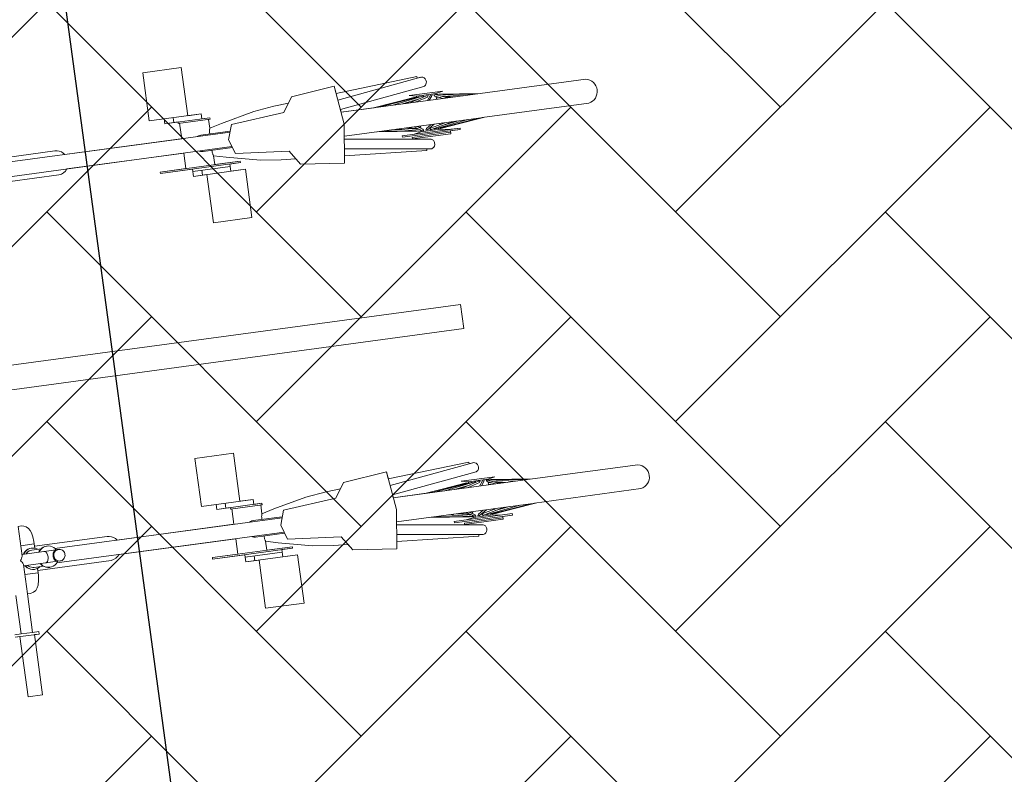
# Model space of a CAD drawing. Header units: metres. Extents: x 737835 to 905050, y 6570742 to 6590316.
# Tile 126 of 256: x 738021.39 to 738023.41, y 6590118.13 to 6590119.68. Entities that reach past the tile are written whole.
import ezdxf

# ---------------------------------------------------------------- set-up
doc = ezdxf.new("R2010")
doc.units = ezdxf.units.M
doc.header["$LTSCALE"] = 0.5
doc.layers.add('AS_jalgrattad', color=252, linetype='Continuous')
doc.layers.add('AS_mõõdud', color=7, linetype='Continuous', lineweight=0)
doc.layers.add('AS_sillutiskivi RG', color=9, linetype='Continuous', lineweight=0)
doc.styles.add('Style-Arial Narrow', font='ARIALN.TTF')
doc.dimstyles.new('ISO-25', dxfattribs={"dimtxt": 2.5, "dimasz": 2.5, "dimexe": 1.25, "dimexo": 0.625, "dimtad": 1, "dimdec": 1, "dimtxsty": 'Standard', "dimcen": 2.5, "dimadec": 0, "dimazin": 0, "dimtfac": 1, "dimtdec": 1, "dimtmove": 0, "dimatfit": 3, "dimfxl": 1, "dimarcsym": 0})

# ---------------------------------------------------------------- blocks, each defined once
blk = doc.blocks.new('A$C6b675ec8')
at = {"layer": 'AS_jalgrattad', "linetype": 'Continuous', "lineweight": 20, "ltscale": 100}
for p, q in [((1152.4, 2440.2), (1172.4, 2470.2)), ((1262.4, 2480.2), (1272.4, 2400.2)), ((1266, 2450.9), (1441, 2474.5)), ((875.9, 2460.2), (983.4, 2460.2)), ((1000.2, 2450.2), (906.5, 2450.2)), ((925.3, 2460.2), (925.3, 2450.2)), ((934.2, 2447.2), (934.2, 2450.2)), ((1000.2, 2447.2), (1000.2, 2450.2)), ((1268.5, 2431.1), (1445.1, 2455)), ((1000.2, 2447.2), (934.2, 2447.2)), ((1032.4, 2400.2), (1042.4, 2430.2)), ((1042.4, 2430.2), (1152.4, 2440.2)), ((1422.5, 2435.2), (1336.4, 2425.2)), ((1426.4, 2435.2), (1337.7, 2425.2)), ((1432, 2435.2), (1351.2, 2425.2)), ((1439.4, 2435.2), (1376.4, 2425.2)), ((1430, 2430.5), (1396.6, 2425.2)), ((1447.7, 2435.2), (1410.1, 2425.2)), ((1482.2, 2440.2), (1412.2, 2440.2)), ((1412.2, 2440.2), (1427.2, 2437.2)), ((1421.2, 2435.2), (1414, 2434.2)), ((1421.2, 2435.2), (1425.9, 2435.2)), ((1421.2, 2435.2), (1421.2, 2435.1)), ((1422.5, 2435.2), (1422.6, 2434.8)), ((1449.4, 2432.2), (1423, 2425.2)), ((1423.3, 2434.9), (1423.4, 2435.2)), ((1425.8, 2435.1), (1425.9, 2435.2)), ((1426.4, 2435.2), (1426.7, 2435.2)), ((1426.7, 2435.2), (1426.8, 2434.6)), ((1427.2, 2434.9), (1426.8, 2434.8)), ((1467.2, 2437.2), (1427.2, 2437.2)), ((1427.2, 2437.2), (1427.2, 2434.6)), ((1427.2, 2430.1), (1427.2, 2429.8)), ((1432, 2435.2), (1433.5, 2435.2)), ((1433.5, 2435.2), (1433.3, 2434.2)), ((1439.4, 2435.2), (1441.8, 2435.2)), ((1441.8, 2435.2), (1441.3, 2433.5)), ((1447.7, 2435.2), (1450.9, 2435.2)), ((1456, 2435.2), (1448.2, 2425.2)), ((1450.9, 2435.2), (1449.4, 2432.2)), ((1457.8, 2432.2), (1452.3, 2425.2)), ((1456, 2435.2), (1459.5, 2435.2)), ((1459.5, 2435.2), (1457.8, 2432.2)), ((1463.2, 2435.2), (1466.5, 2435.2)), ((1464.8, 2432.2), (1463.2, 2435.2)), ((1464.8, 2432.2), (1481, 2425.2)), ((1466.5, 2435.2), (1489.6, 2425.2)), ((1482.2, 2440.2), (1467.2, 2437.2)), ((1467.2, 2437.2), (1467.2, 2434.9)), ((1467.2, 2431.2), (1467.2, 2425.2)), ((1467.2, 2430.1), (1471.3, 2429.4)), ((1467.2, 2429.8), (1475.8, 2427.5)), ((1467.6, 2435.2), (1467.9, 2435.2)), ((1467.6, 2435.2), (1467.6, 2434.8)), ((1467.8, 2434.7), (1467.9, 2435.2)), ((1467.9, 2435.2), (1468.5, 2435.1)), ((1468.5, 2435.2), (1473.2, 2435.2)), ((1468.9, 2434.2), (1468.5, 2435.2)), ((1471.3, 2435.2), (1522.4, 2425.2)), ((1473.2, 2435.2), (1546.2, 2425.2)), ((1476.5, 2430.9), (1505.6, 2425.2)), ((1478.3, 2430.1), (1484.2, 2429.4)), ((1480.3, 2434.2), (1558, 2425.2)), ((565.8, 2415.2), (1037.4, 2415.2)), ((969.6, 2415.2), (971.8, 2416.2)), ((971.8, 2416.2), (972.2, 2416.3)), ((972.7, 2416.4), (974.6, 2417)), ((974.6, 2417), (977.4, 2417.2)), ((977.4, 2417.2), (1038, 2417.2)), ((995.5, 2419.6), (995.7, 2421.4)), ((995.5, 2417.8), (995.5, 2419.6)), ((995.5, 2417.2), (995.5, 2417.8)), ((995.7, 2421.4), (995.9, 2423.1)), ((995.9, 2423.1), (996.2, 2424.6)), ((996.2, 2424.6), (996.5, 2426)), ((996.5, 2426), (996.7, 2426.9)), ((996.7, 2427), (996.8, 2427.1)), ((996.8, 2427.1), (997.1, 2428.4)), ((997.1, 2428.4), (997.2, 2428.6)), ((1558, 2425.2), (1269.3, 2425.2)), ((1409.4, 2427.2), (1404.7, 2425.2)), ((1423, 2429.4), (1418.6, 2427.5)), ((1427.2, 2426.3), (1427.2, 2425.2)), ((1467.2, 2426.3), (1471.3, 2425.2)), ((1484.9, 2427.2), (1497.7, 2425.2)), ((1520.8, 2425.5), (1523.1, 2425.2)), ((1042.4, 2370.2), (1032.4, 2400.2)), ((1272.4, 2400.2), (1262.4, 2320.2)), ((565.8, 2385.2), (1037.4, 2385.2)), ((971.8, 2384.2), (969.6, 2385.2)), ((972.2, 2384.1), (971.8, 2384.2)), ((974.6, 2383.5), (972.7, 2384)), ((977.4, 2383.2), (974.6, 2383.5)), ((977.4, 2383.2), (1038, 2383.2)), ((995.5, 2382.6), (995.5, 2383.2)), ((995.5, 2380.8), (995.5, 2382.6)), ((995.7, 2379), (995.5, 2380.8)), ((995.9, 2377.3), (995.7, 2379)), ((996.2, 2375.8), (995.9, 2377.3)), ((996.5, 2374.4), (996.2, 2375.8)), ((996.7, 2373.5), (996.5, 2374.4)), ((997, 2372.5), (996.7, 2373.5)), ((997.2, 2371.8), (997, 2372.5)), ((1152.4, 2360.2), (1042.4, 2370.2)), ((1268.5, 2369.3), (1445.1, 2345.4)), ((1558, 2375.2), (1269.3, 2375.2)), ((1366.5, 2371.8), (1336.3, 2375.2)), ((1419.1, 2365.5), (1338.1, 2375.2)), ((1421.4, 2365.2), (1353.1, 2375.2)), ((1388, 2373.3), (1374.8, 2375.2)), ((1424, 2365.2), (1379.4, 2375.2)), ((1387.2, 2373.5), (1384.8, 2373.8)), ((1424.3, 2368.5), (1394.4, 2375.2)), ((1420.6, 2370.9), (1400.9, 2373.8)), ((1420.2, 2370.9), (1401.1, 2375.2)), ((1429.4, 2365.2), (1413.9, 2375.2)), ((1423.3, 2369.2), (1419.2, 2369.7)), ((1431.1, 2368.2), (1420.3, 2375.2)), ((1427.2, 2372.7), (1422.5, 2373.8)), ((1427.2, 2375.2), (1427.2, 2370.8)), ((1438.6, 2368.2), (1449.4, 2375.2)), ((1440.3, 2365.2), (1455.8, 2375.2)), ((1447.1, 2368.2), (1478.3, 2375.2)), ((1448.7, 2365.2), (1493.3, 2375.2)), ((1456.9, 2365.2), (1525.2, 2375.2)), ((1463.9, 2365.2), (1547.7, 2375.2)), ((1467.2, 2375.2), (1467.2, 2372.7)), ((1468.9, 2365.2), (1558, 2375.2)), ((1471.8, 2373.8), (1474.1, 2375.2)), ((1472.5, 2365.2), (1527.9, 2371.8)), ((1474.2, 2370.9), (1503.4, 2375.2)), ((1493.4, 2373.8), (1500, 2375.2)), ((1050.2, 2353.2), (884.2, 2353.2)), ((884.2, 2350.2), (884.2, 2353.2)), ((1050.2, 2350.2), (884.2, 2350.2)), ((1050.2, 2350.2), (1050.2, 2353.2)), ((1172.4, 2330.2), (1152.4, 2360.2)), ((1266, 2349.6), (1441, 2325.9)), ((1387.2, 2360.2), (1507.2, 2360.2)), ((1387.2, 2360.2), (1387.2, 2357.2)), ((1387.2, 2357.2), (1507.2, 2357.2)), ((1407.2, 2354.2), (1487.2, 2354.2)), ((1407.2, 2354.2), (1407.2, 2351.2)), ((1427.2, 2363.2), (1412.2, 2360.2)), ((1423.6, 2365.2), (1421.4, 2365.2)), ((1423.6, 2365.3), (1423.6, 2365.2)), ((1427, 2365.2), (1424, 2365.2)), ((1426, 2367.4), (1427, 2365.2)), ((1427.2, 2365.6), (1426.8, 2365.7)), ((1427.2, 2366.6), (1427.2, 2363.2)), ((1467.2, 2363.2), (1427.2, 2363.2)), ((1432.8, 2365.2), (1429.4, 2365.2)), ((1431.1, 2368.2), (1432.8, 2365.2)), ((1436.9, 2365.2), (1438.6, 2368.2)), ((1440.3, 2365.2), (1436.9, 2365.2)), ((1445.7, 2365.2), (1447.1, 2368.2)), ((1448.7, 2365.2), (1445.7, 2365.2)), ((1454.7, 2365.2), (1455.1, 2366.7)), ((1456.9, 2365.2), (1454.7, 2365.2)), ((1462.8, 2365.2), (1462.8, 2366.1)), ((1463.9, 2365.2), (1462.8, 2365.2)), ((1467.2, 2365.6), (1467.2, 2363.2)), ((1467.2, 2363.2), (1482.2, 2360.2)), ((1467.6, 2365.7), (1467.4, 2365.2)), ((1470.4, 2365.2), (1467.4, 2365.2)), ((1468.9, 2365.2), (1468.9, 2365.8)), ((1470.4, 2365.2), (1470.3, 2365.4)), ((1470.4, 2365.2), (1470.8, 2365.3)), ((1470.8, 2365.4), (1470.8, 2365.2)), ((1473, 2365.2), (1470.8, 2365.2)), ((1471.3, 2365.5), (1471.3, 2365.2)), ((1472.5, 2365.2), (1472.4, 2365.6)), ((1473, 2365.2), (1475.2, 2365.5)), ((1473, 2365.2), (1473, 2365.3)), ((1507.2, 2360.2), (1507.2, 2357.2)), ((950.9, 2345.2), (1027.9, 2345.2)), ((1058.5, 2335.2), (950.9, 2335.2)), ((969.7, 2345.2), (969.7, 2335.2)), ((497.2, 1609.4), (497.2, 1670.2)), ((1152.4, 1640.2), (1172.4, 1670.2)), ((1262.4, 1680.2), (1272.4, 1600.2)), ((1266, 1650.9), (1441, 1674.5)), ((875.9, 1660.2), (983.4, 1660.2)), ((1000.2, 1650.2), (906.5, 1650.2)), ((925.3, 1660.2), (925.3, 1650.2)), ((934.2, 1647.2), (934.2, 1650.2)), ((1000.2, 1647.2), (934.2, 1647.2)), ((1000.2, 1647.2), (1000.2, 1650.2)), ((1042.4, 1630.2), (1152.4, 1640.2)), ((1268.5, 1631.1), (1445.1, 1655)), ((1482.2, 1640.2), (1412.2, 1640.2)), ((1412.2, 1640.2), (1427.2, 1637.2)), ((1482.2, 1640.2), (1467.2, 1637.2)), ((524.9, 1630.2), (497.2, 1630.2)), ((507.1, 1619.3), (510.5, 1620.9)), ((507.9, 1619.3), (511.3, 1620.9)), ((510.5, 1620.9), (514.1, 1621.9)), ((511.3, 1620.9), (514.8, 1621.9)), ((514.1, 1621.9), (517.8, 1622.2)), ((514.8, 1621.9), (518.5, 1622.2)), ((517.8, 1622.2), (518.5, 1622.2)), ((518.5, 1622.2), (522.2, 1621.9)), ((522.2, 1621.9), (525.8, 1620.9)), ((524.9, 1621.1), (524.9, 1630.2)), ((525.8, 1620.9), (529.2, 1619.3)), ((539, 1619.3), (542.3, 1620.9)), ((539.7, 1619.3), (543.1, 1620.9)), ((542.3, 1620.9), (545.9, 1621.9)), ((543.1, 1620.9), (546.7, 1621.9)), ((545.9, 1621.9), (549.6, 1622.2)), ((546.7, 1621.9), (550.4, 1622.2)), ((549.6, 1622.2), (550.4, 1622.2)), ((550.4, 1622.2), (554.1, 1621.9)), ((554.1, 1621.9), (557.6, 1620.9)), ((557.6, 1620.9), (561, 1619.3)), ((995.5, 1619.6), (995.7, 1621.4)), ((995.7, 1621.4), (995.9, 1623.1)), ((995.9, 1623.1), (996.2, 1624.6)), ((996.2, 1624.6), (996.5, 1626)), ((996.5, 1626), (996.7, 1626.9)), ((996.7, 1627), (996.8, 1627.1)), ((996.8, 1627.1), (997.1, 1628.4)), ((997.1, 1628.4), (997.2, 1628.6)), ((1032.4, 1600.2), (1042.4, 1630.2)), ((1558, 1625.2), (1269.3, 1625.2)), ((1422.5, 1635.2), (1336.4, 1625.2)), ((1426.4, 1635.2), (1337.7, 1625.2)), ((1432, 1635.2), (1351.2, 1625.2)), ((1439.4, 1635.2), (1376.4, 1625.2)), ((1430, 1630.5), (1396.6, 1625.2)), ((1409.4, 1627.2), (1404.7, 1625.2)), ((1447.7, 1635.2), (1410.1, 1625.2)), ((1421.2, 1635.2), (1414, 1634.2)), ((1423, 1629.4), (1418.6, 1627.5)), ((1421.2, 1635.2), (1425.9, 1635.2)), ((1421.2, 1635.2), (1421.2, 1635.1)), ((1422.5, 1635.2), (1422.6, 1634.8)), ((1449.4, 1632.2), (1423, 1625.2)), ((1423.3, 1634.9), (1423.4, 1635.2)), ((1425.8, 1635.1), (1425.9, 1635.2)), ((1426.4, 1635.2), (1426.7, 1635.2)), ((1426.7, 1635.2), (1426.8, 1634.6)), ((1427.2, 1634.9), (1426.8, 1634.8)), ((1467.2, 1637.2), (1427.2, 1637.2)), ((1427.2, 1637.2), (1427.2, 1634.6)), ((1427.2, 1630.1), (1427.2, 1629.8)), ((1427.2, 1626.3), (1427.2, 1625.2)), ((1432, 1635.2), (1433.5, 1635.2)), ((1433.5, 1635.2), (1433.3, 1634.2)), ((1439.4, 1635.2), (1441.8, 1635.2)), ((1441.8, 1635.2), (1441.3, 1633.5)), ((1447.7, 1635.2), (1450.9, 1635.2)), ((1456, 1635.2), (1448.2, 1625.2)), ((1450.9, 1635.2), (1449.4, 1632.2)), ((1457.8, 1632.2), (1452.3, 1625.2)), ((1456, 1635.2), (1459.5, 1635.2)), ((1459.5, 1635.2), (1457.8, 1632.2)), ((1463.2, 1635.2), (1466.5, 1635.2)), ((1464.8, 1632.2), (1463.2, 1635.2)), ((1464.8, 1632.2), (1481, 1625.2)), ((1466.5, 1635.2), (1489.6, 1625.2)), ((1467.2, 1637.2), (1467.2, 1634.9)), ((1467.2, 1631.2), (1467.2, 1625.2)), ((1467.2, 1630.1), (1471.3, 1629.4)), ((1467.2, 1629.8), (1475.8, 1627.5)), ((1467.2, 1626.3), (1471.3, 1625.2)), ((1467.6, 1635.2), (1467.9, 1635.2)), ((1467.6, 1635.2), (1467.6, 1634.8)), ((1467.8, 1634.7), (1467.9, 1635.2)), ((1467.9, 1635.2), (1468.5, 1635.1)), ((1468.5, 1635.2), (1473.2, 1635.2)), ((1468.9, 1634.2), (1468.5, 1635.2)), ((1471.3, 1635.2), (1522.4, 1625.2)), ((1473.2, 1635.2), (1546.2, 1625.2)), ((1476.5, 1630.9), (1505.6, 1625.2)), ((1478.3, 1630.1), (1484.2, 1629.4)), ((1480.3, 1634.2), (1558, 1625.2)), ((1484.9, 1627.2), (1497.7, 1625.2)), ((1520.8, 1625.5), (1523.1, 1625.2)), ((492.2, 1600.2), (493.8, 1602.3)), ((493.8, 1598.1), (492.2, 1600.2)), ((493.8, 1602.3), (495.1, 1604.3)), ((495.1, 1604.3), (496.2, 1606.2)), ((496.2, 1606.2), (496.9, 1607.9)), ((496.9, 1607.9), (497.2, 1609.4)), ((497.2, 1612.2), (573.2, 1612.2)), ((500, 1612.2), (501.5, 1614.4)), ((500.8, 1612.2), (502.3, 1614.4)), ((501.5, 1614.4), (504.1, 1617.1)), ((502.3, 1614.4), (504.9, 1617.1)), ((504.1, 1617.1), (507.1, 1619.3)), ((504.9, 1617.1), (507.9, 1619.3)), ((505.6, 1612.2), (507.4, 1614)), ((507.4, 1614), (509.8, 1615.8)), ((509.8, 1615.8), (512.6, 1617.1)), ((512.6, 1617.1), (515.5, 1617.9)), ((515.5, 1617.9), (518.5, 1618.2)), ((518.5, 1618.2), (537.5, 1618.2)), ((529.2, 1619.3), (530.6, 1618.2)), ((531.9, 1612.2), (533.3, 1614.4)), ((532.6, 1612.2), (534.1, 1614.4)), ((533.3, 1614.4), (535.9, 1617.1)), ((534.1, 1614.4), (536.7, 1617.1)), ((535.9, 1617.1), (539, 1619.3)), ((536.7, 1617.1), (539.7, 1619.3)), ((542.6, 1612.2), (543.8, 1612)), ((543.8, 1612), (545, 1611.5)), ((545, 1611.5), (546.1, 1610.6)), ((546.1, 1610.6), (547, 1609.4)), ((547, 1609.4), (547.9, 1607.9)), ((547.9, 1607.9), (548.6, 1606.2)), ((548.6, 1606.2), (549.1, 1604.3)), ((549.1, 1604.3), (549.4, 1602.3)), ((549.4, 1602.3), (549.5, 1600.2)), ((549.5, 1600.2), (549.4, 1598.1)), ((560.2, 1602.3), (560, 1600.2)), ((560, 1600.2), (560.2, 1598.1)), ((560.5, 1604.3), (560.2, 1602.3)), ((561, 1606.2), (560.5, 1604.3)), ((561, 1619.3), (564, 1617.1)), ((561.7, 1607.9), (561, 1606.2)), ((561.6, 1600.2), (561.7, 1602.3)), ((561.7, 1598.1), (561.6, 1600.2)), ((562.6, 1609.4), (561.7, 1607.9)), ((561.7, 1602.3), (562.3, 1604.3)), ((562.3, 1604.3), (563.1, 1606.2)), ((563.6, 1610.6), (562.6, 1609.4)), ((563.1, 1606.2), (564.3, 1607.9)), ((564.8, 1611.5), (563.6, 1610.6)), ((564, 1617.1), (566.7, 1614.4)), ((564.3, 1607.9), (565.7, 1609.4)), ((566, 1612), (564.8, 1611.5)), ((565.7, 1609.4), (567.4, 1610.6)), ((565.8, 1615.2), (1037.4, 1615.2)), ((567.2, 1612.2), (566, 1612)), ((566.7, 1614.4), (568.1, 1612.2)), ((567.4, 1610.6), (569.2, 1611.5)), ((569.2, 1611.5), (571.1, 1612)), ((571.1, 1612), (573.2, 1612.2)), ((573.2, 1612.2), (575.2, 1612)), ((575.2, 1612), (577.1, 1611.5)), ((577.1, 1611.5), (578.9, 1610.6)), ((578.9, 1610.6), (580.6, 1609.4)), ((580.6, 1609.4), (582, 1607.9)), ((582, 1607.9), (583.2, 1606.2)), ((583.2, 1606.2), (584, 1604.3)), ((584, 1604.3), (584.6, 1602.3)), ((584.6, 1602.3), (584.7, 1600.2)), ((584.7, 1600.2), (584.6, 1598.1)), ((969.6, 1615.2), (971.8, 1616.2)), ((971.8, 1616.2), (972.2, 1616.3)), ((972.7, 1616.4), (974.6, 1617)), ((974.6, 1617), (977.4, 1617.2)), ((977.4, 1617.2), (1038, 1617.2)), ((995.5, 1617.8), (995.5, 1619.6)), ((995.5, 1617.2), (995.5, 1617.8)), ((1042.4, 1570.2), (1032.4, 1600.2)), ((1272.4, 1600.2), (1262.4, 1520.2)), ((495.1, 1596.1), (493.8, 1598.1)), ((496.2, 1594.2), (495.1, 1596.1)), ((496.9, 1592.5), (496.2, 1594.2)), ((497.2, 1591), (496.9, 1592.5)), ((497.2, 1530.2), (497.2, 1591)), ((497.2, 1588.2), (573.2, 1588.2)), ((501.5, 1586.1), (500, 1588.2)), ((502.3, 1586.1), (500.8, 1588.2)), ((504.1, 1583.4), (501.5, 1586.1)), ((504.9, 1583.4), (502.3, 1586.1)), ((507.1, 1581.2), (504.1, 1583.4)), ((507.9, 1581.2), (504.9, 1583.4)), ((507.4, 1586.4), (505.6, 1588.2)), ((510.5, 1579.5), (507.1, 1581.2)), ((509.8, 1584.6), (507.4, 1586.4)), ((511.3, 1579.5), (507.9, 1581.2)), ((512.6, 1583.3), (509.8, 1584.6)), ((514.1, 1578.6), (510.5, 1579.5)), ((514.8, 1578.6), (511.3, 1579.5)), ((515.5, 1582.5), (512.6, 1583.3)), ((518.5, 1582.2), (515.5, 1582.5)), ((518.5, 1582.2), (537.5, 1582.2)), ((525.8, 1579.5), (522.2, 1578.6)), ((524.9, 1570.2), (524.9, 1579.3)), ((529.2, 1581.2), (525.8, 1579.5)), ((530.6, 1582.2), (529.2, 1581.2)), ((533.3, 1586.1), (531.9, 1588.2)), ((534.1, 1586.1), (532.6, 1588.2)), ((535.9, 1583.4), (533.3, 1586.1)), ((536.7, 1583.4), (534.1, 1586.1)), ((539, 1581.2), (535.9, 1583.4)), ((539.7, 1581.2), (536.7, 1583.4)), ((542.3, 1579.5), (539, 1581.2)), ((543.1, 1579.5), (539.7, 1581.2)), ((545.9, 1578.6), (542.3, 1579.5)), ((543.8, 1588.4), (542.6, 1588.2)), ((546.7, 1578.6), (543.1, 1579.5)), ((545, 1588.9), (543.8, 1588.4)), ((546.1, 1589.8), (545, 1588.9)), ((547, 1591), (546.1, 1589.8)), ((547.9, 1592.5), (547, 1591)), ((548.6, 1594.2), (547.9, 1592.5)), ((549.1, 1596.1), (548.6, 1594.2)), ((549.4, 1598.1), (549.1, 1596.1)), ((557.6, 1579.5), (554.1, 1578.6)), ((561, 1581.2), (557.6, 1579.5)), ((560.2, 1598.1), (560.5, 1596.1)), ((560.5, 1596.1), (561, 1594.2)), ((561, 1594.2), (561.7, 1592.5)), ((564, 1583.4), (561, 1581.2)), ((562.3, 1596.1), (561.7, 1598.1)), ((561.7, 1592.5), (562.6, 1591)), ((563.1, 1594.2), (562.3, 1596.1)), ((562.6, 1591), (563.6, 1589.8)), ((564.3, 1592.5), (563.1, 1594.2)), ((563.6, 1589.8), (564.8, 1588.9)), ((566.7, 1586.1), (564, 1583.4)), ((565.7, 1591), (564.3, 1592.5)), ((564.8, 1588.9), (566, 1588.4)), ((567.4, 1589.8), (565.7, 1591)), ((565.8, 1585.2), (1037.4, 1585.2)), ((566, 1588.4), (567.2, 1588.2)), ((568.1, 1588.2), (566.7, 1586.1)), ((569.2, 1588.9), (567.4, 1589.8)), ((571.1, 1588.4), (569.2, 1588.9)), ((573.2, 1588.2), (571.1, 1588.4)), ((575.2, 1588.4), (573.2, 1588.2)), ((577.1, 1588.9), (575.2, 1588.4)), ((578.9, 1589.8), (577.1, 1588.9)), ((580.6, 1591), (578.9, 1589.8)), ((582, 1592.5), (580.6, 1591)), ((583.2, 1594.2), (582, 1592.5)), ((584, 1596.1), (583.2, 1594.2)), ((584.6, 1598.1), (584, 1596.1)), ((971.8, 1584.2), (969.6, 1585.2)), ((972.2, 1584.1), (971.8, 1584.2)), ((974.6, 1583.5), (972.7, 1584)), ((977.4, 1583.2), (974.6, 1583.5)), ((977.4, 1583.2), (1038, 1583.2)), ((995.5, 1582.6), (995.5, 1583.2)), ((995.5, 1580.8), (995.5, 1582.6)), ((995.7, 1579), (995.5, 1580.8)), ((524.9, 1570.2), (497.2, 1570.2)), ((517.8, 1578.2), (514.1, 1578.6)), ((518.5, 1578.2), (514.8, 1578.6)), ((517.8, 1578.2), (518.5, 1578.2)), ((522.2, 1578.6), (518.5, 1578.2)), ((549.6, 1578.2), (545.9, 1578.6)), ((550.4, 1578.2), (546.7, 1578.6)), ((549.6, 1578.2), (550.4, 1578.2)), ((554.1, 1578.6), (550.4, 1578.2)), ((995.9, 1577.3), (995.7, 1579)), ((996.2, 1575.8), (995.9, 1577.3)), ((996.5, 1574.4), (996.2, 1575.8)), ((996.7, 1573.5), (996.5, 1574.4)), ((997, 1572.5), (996.7, 1573.5)), ((997.2, 1571.8), (997, 1572.5)), ((1152.4, 1560.2), (1042.4, 1570.2)), ((1172.4, 1530.2), (1152.4, 1560.2)), ((1268.5, 1569.3), (1445.1, 1545.4)), ((1558, 1575.2), (1269.3, 1575.2)), ((1366.5, 1571.8), (1336.3, 1575.2)), ((1419.1, 1565.5), (1338.1, 1575.2)), ((1421.4, 1565.2), (1353.1, 1575.2)), ((1388, 1573.3), (1374.8, 1575.2)), ((1424, 1565.2), (1379.4, 1575.2)), ((1387.2, 1573.5), (1384.8, 1573.8)), ((1387.2, 1560.2), (1507.2, 1560.2)), ((1387.2, 1560.2), (1387.2, 1557.2)), ((1424.3, 1568.5), (1394.4, 1575.2)), ((1420.6, 1570.9), (1400.9, 1573.8)), ((1420.2, 1570.9), (1401.1, 1575.2)), ((1427.2, 1563.2), (1412.2, 1560.2)), ((1429.4, 1565.2), (1413.9, 1575.2)), ((1423.3, 1569.2), (1419.2, 1569.7)), ((1431.1, 1568.2), (1420.3, 1575.2)), ((1423.6, 1565.2), (1421.4, 1565.2)), ((1427.2, 1572.7), (1422.5, 1573.8)), ((1423.6, 1565.3), (1423.6, 1565.2)), ((1427, 1565.2), (1424, 1565.2)), ((1426, 1567.4), (1427, 1565.2)), ((1427.2, 1565.6), (1426.8, 1565.7)), ((1427.2, 1575.2), (1427.2, 1570.8)), ((1427.2, 1566.6), (1427.2, 1563.2)), ((1467.2, 1563.2), (1427.2, 1563.2)), ((1432.8, 1565.2), (1429.4, 1565.2)), ((1431.1, 1568.2), (1432.8, 1565.2)), ((1436.9, 1565.2), (1438.6, 1568.2)), ((1440.3, 1565.2), (1436.9, 1565.2)), ((1438.6, 1568.2), (1449.4, 1575.2)), ((1440.3, 1565.2), (1455.8, 1575.2)), ((1445.7, 1565.2), (1447.1, 1568.2)), ((1448.7, 1565.2), (1445.7, 1565.2)), ((1447.1, 1568.2), (1478.3, 1575.2)), ((1448.7, 1565.2), (1493.3, 1575.2)), ((1454.7, 1565.2), (1455.1, 1566.7)), ((1456.9, 1565.2), (1454.7, 1565.2)), ((1456.9, 1565.2), (1525.2, 1575.2)), ((1462.8, 1565.2), (1462.8, 1566.1)), ((1463.9, 1565.2), (1462.8, 1565.2)), ((1463.9, 1565.2), (1547.7, 1575.2)), ((1467.2, 1575.2), (1467.2, 1572.7)), ((1467.2, 1565.6), (1467.2, 1563.2)), ((1467.2, 1563.2), (1482.2, 1560.2)), ((1467.6, 1565.7), (1467.4, 1565.2)), ((1470.4, 1565.2), (1467.4, 1565.2)), ((1468.9, 1565.2), (1558, 1575.2)), ((1468.9, 1565.2), (1468.9, 1565.8)), ((1470.4, 1565.2), (1470.3, 1565.4)), ((1470.4, 1565.2), (1470.8, 1565.3)), ((1470.8, 1565.4), (1470.8, 1565.2)), ((1473, 1565.2), (1470.8, 1565.2)), ((1471.3, 1565.5), (1471.3, 1565.2)), ((1471.8, 1573.8), (1474.1, 1575.2)), ((1472.5, 1565.2), (1472.4, 1565.6)), ((1472.5, 1565.2), (1527.9, 1571.8)), ((1473, 1565.2), (1475.2, 1565.5)), ((1473, 1565.2), (1473, 1565.3)), ((1474.2, 1570.9), (1503.4, 1575.2)), ((1493.4, 1573.8), (1500, 1575.2)), ((1507.2, 1560.2), (1507.2, 1557.2)), ((1050.2, 1553.2), (884.2, 1553.2)), ((884.2, 1550.2), (884.2, 1553.2)), ((1050.2, 1550.2), (884.2, 1550.2)), ((950.9, 1545.2), (1027.9, 1545.2)), ((969.7, 1545.2), (969.7, 1535.2)), ((1050.2, 1550.2), (1050.2, 1553.2)), ((1266, 1549.6), (1441, 1525.9)), ((1387.2, 1557.2), (1507.2, 1557.2)), ((1407.2, 1554.2), (1487.2, 1554.2)), ((1407.2, 1554.2), (1407.2, 1551.2)), ((1058.5, 1535.2), (950.9, 1535.2)), ((510.2, 1445.2), (460.4, 1445.2)), ((497.2, 1450.2), (473.3, 1450.2))]:
    blk.add_line(p, q, dxfattribs=at)
at = {"layer": 'AS_jalgrattad', "linetype": 'Continuous', "lineweight": 20, "ltscale": 100, "flags": 128}
for points in [[(524.9, 2425.2), (675.3, 2425.2), (679.7, 2424.8, -0.188008), (694.9, 2415.2), (937.2, 2415.2), (937.2, 2447.2), (934.2, 2447.2), (934.2, 2450.2), (906.5, 2450.2), (906.5, 2460.2), (875.9, 2460.2), (875.9, 2560.2), (955.9, 2560.2), (955.9, 2460.2), (983.4, 2460.2), (983.4, 2450.2), (1000.2, 2450.2), (1000.2, 2447.2), (997.2, 2447.2), (997.2, 2428.6), (1022.5, 2435.4), (1091.5, 2450.7), (1134.1, 2455.9), (1164.3, 2458), (1172.4, 2470.2), (1262.4, 2480.2), (1264.3, 2465), (1433.4, 2476.9), (1433.6, 2473.6), (1442.4, 2474.7), (1445.3, 2474.2), (1447.9, 2472.6), (1449.9, 2470), (1451, 2467), (1451.3, 2463.8), (1450.7, 2460.6), (1448.8, 2457.3), (1446.4, 2455.5), (1445.1, 2455), (1268.5, 2431.1), (1269.3, 2425.2), (1337.7, 2425.2), (1421.2, 2435.2), (1426.7, 2435.2), (1426.8, 2434.8), (1427.2, 2434.9), (1427.2, 2437.2), (1412.2, 2440.2), (1482.2, 2440.2), (1467.2, 2437.2), (1467.2, 2434.9), (1467.6, 2434.8), (1467.6, 2435.2), (1473.2, 2435.2), (1558, 2425.2), (1776.8, 2424.8, -0.8358), (1776.4, 2375.6), (1555.5, 2375.2), (1473, 2365.2), (1467.4, 2365.2), (1467.6, 2365.7), (1467.2, 2365.6), (1467.2, 2363.2), (1482.2, 2360.2), (1507.2, 2360.2), (1507.2, 2357.2), (1487.2, 2357.2), (1487.2, 2351.2), (1407.2, 2351.2), (1407.1, 2350.6), (1445.1, 2345.4), (1446.8, 2344.7), (1448.3, 2343.7), (1449.3, 2342.5), (1450.2, 2341.2), (1450.8, 2339.7), (1451.2, 2338), (1451.3, 2336.3), (1451.2, 2334.6), (1450.9, 2332.9), (1450.3, 2331.3), (1449.9, 2330.5), (1448.5, 2328.5), (1447.3, 2327.4), (1445.8, 2326.5), (1444.2, 2325.9), (1442.4, 2325.7), (1433.6, 2326.9), (1433.4, 2323.6), (1264.3, 2335.4), (1262.4, 2320.2), (1172.4, 2330.2), (1164.3, 2342.4), (1134.1, 2344.5), (1091.5, 2349.7), (1022.5, 2365), (997.2, 2371.8), (997.2, 2353.2), (1050.2, 2353.2), (1050.2, 2350.2), (1027.9, 2350.2), (1027.9, 2335.2), (1058.5, 2335.2), (1058.5, 2235.2), (978.5, 2235.2), (978.5, 2335.2), (950.9, 2335.2), (950.9, 2350.2), (884.2, 2350.2), (884.2, 2353.2), (937.2, 2353.2), (937.2, 2385.2), (694.9, 2385.2, -0.222487), (677.1, 2375.4), (524.9, 2375.2)], [(497.2, 1670.2), (503.5, 1670.2), (508.5, 1669.3), (513.5, 1666.9), (517.7, 1662.8), (520.3, 1658.4), (522.2, 1653.3), (523.9, 1645.3), (524.8, 1635.5), (524.9, 1625.2), (675.3, 1625.2), (679.7, 1624.8, -0.188008), (694.9, 1615.2), (937.2, 1615.2), (937.2, 1647.2), (934.2, 1647.2), (934.2, 1650.2), (906.5, 1650.2), (906.5, 1660.2), (875.9, 1660.2), (875.9, 1760.2), (955.9, 1760.2), (955.9, 1660.2), (983.4, 1660.2), (983.4, 1650.2), (1000.2, 1650.2), (1000.2, 1647.2), (997.2, 1647.2), (997.2, 1628.6), (1022.5, 1635.4), (1091.5, 1650.7), (1134.1, 1655.9), (1164.3, 1658), (1172.4, 1670.2), (1262.4, 1680.2), (1264.3, 1665), (1433.4, 1676.9), (1433.6, 1673.6), (1442.4, 1674.7), (1445.3, 1674.2), (1447.9, 1672.6), (1449.9, 1670), (1451, 1667), (1451.3, 1663.8), (1450.7, 1660.6), (1448.8, 1657.3), (1446.4, 1655.5), (1445.1, 1655), (1268.5, 1631.1), (1269.3, 1625.2), (1337.7, 1625.2), (1421.2, 1635.2), (1426.7, 1635.2), (1426.8, 1634.8), (1427.2, 1634.9), (1427.2, 1637.2), (1412.2, 1640.2), (1482.2, 1640.2), (1467.2, 1637.2), (1467.2, 1634.9), (1467.6, 1634.8), (1467.6, 1635.2), (1473.2, 1635.2), (1558, 1625.2), (1776.8, 1624.8, -0.8358), (1776.4, 1575.6), (1555.5, 1575.2), (1473, 1565.2), (1467.4, 1565.2), (1467.6, 1565.7), (1467.2, 1565.6), (1467.2, 1563.2), (1482.2, 1560.2), (1507.2, 1560.2), (1507.2, 1557.2), (1487.2, 1557.2), (1487.2, 1551.2), (1407.2, 1551.2), (1407.1, 1550.6), (1445.1, 1545.4), (1446.8, 1544.7), (1448.3, 1543.7), (1449.3, 1542.5), (1450.2, 1541.2), (1450.8, 1539.7), (1451.2, 1538), (1451.3, 1536.3), (1451.2, 1534.6), (1450.9, 1532.9), (1450.3, 1531.3), (1449.9, 1530.5), (1448.5, 1528.5), (1447.3, 1527.4), (1445.8, 1526.5), (1444.2, 1525.9), (1442.4, 1525.7), (1433.6, 1526.9), (1433.4, 1523.6), (1264.3, 1535.4), (1262.4, 1520.2), (1172.4, 1530.2), (1164.3, 1542.4), (1134.1, 1544.5), (1091.5, 1549.7), (1022.5, 1565), (997.2, 1571.8), (997.2, 1553.2), (1050.2, 1553.2), (1050.2, 1550.2), (1027.9, 1550.2), (1027.9, 1535.2), (1058.5, 1535.2), (1058.5, 1435.2), (978.5, 1435.2), (978.5, 1535.2), (950.9, 1535.2), (950.9, 1550.2), (884.2, 1550.2), (884.2, 1553.2), (937.2, 1553.2), (937.2, 1585.2), (694.9, 1585.2, -0.222487), (677.1, 1575.4), (524.9, 1575.2), (524.8, 1565), (523.8, 1554.8), (521.3, 1545), (519, 1539.7), (515.3, 1535.1), (510.2, 1531.7), (503.5, 1530.2), (497.2, 1530.2), (497.2, 1450.2), (510.2, 1450.2), (510.2, 1445.2), (500.2, 1445.2), (500.2, 1320.2), (470.3, 1320.2), (470.3, 1445.2), (460.4, 1445.2)]]:
    blk.add_lwpolyline(points, format="xyb", dxfattribs=at)
blk.add_lwpolyline([(460.4, 1450.2), (473.3, 1450.2), (473.3, 1530.2)], dxfattribs=at)
blk = doc.blocks.new('*D84')
at = {"layer": 'AS_mõõdud', "color": 0, "lineweight": -2, "transparency": 16777216}
for p, q in [((738003.5864, 6590244.8915), (738005.5275, 6590245.154)), ((738004.6437, 6590244.2272), (738022.8644, 6590109.487)), ((738022.0215, 6590108.5657), (738023.9626, 6590108.8282))]:
    blk.add_line(p, q, dxfattribs=at)
at = {"layer": 'AS_mõõdud', "color": 0, "transparency": 16777216}
for points in [[(738004.7758, 6590244.245), (738004.5116, 6590244.2093), (738004.5365, 6590245.02)], [(738022.9965, 6590109.5048), (738022.7323, 6590109.4691), (738022.9716, 6590108.6942)]]:
    blk.add_solid(points, dxfattribs=at)
at = {"layer": 'Defpoints', "color": 0, "transparency": 16777216}
for p in [(738003.2891, 6590244.8513), (738022.9716, 6590108.6942), (738021.7242, 6590108.5255)]:
    blk.add_point(p, dxfattribs=at)
at = {"layer": 'AS_mõõdud', "color": 0, "transparency": 16777216, "insert": (738014.4882, 6590176.9564), "char_height": 1, "attachment_point": 5, "rotation": 277.7013, "style": 'Style-Arial Narrow'}
blk.add_mtext('{\\fArial Narrow|b0|i0|c186|p39;pikkus }137,6m', dxfattribs=at)

msp = doc.modelspace()

# ---------------------------------------------------------------- hatches: boundary and pattern name
at = {"layer": 'AS_sillutiskivi RG'}
h = msp.add_hatch(dxfattribs=at)
h.set_pattern_fill('AR-HBONE', color=256, scale=0.003)
edge = h.paths.add_edge_path()
edge.add_line((737983.4831, 6590103.3519), (737979.074, 6590135.9556))
edge.add_line((737979.074, 6590135.9556), (737979.0869, 6590135.9573))
edge.add_line((737979.0869, 6590135.9573), (737977.7842, 6590145.5906))
edge.add_line((737977.7842, 6590145.5906), (737983.7885, 6590146.4026))
edge.add_line((737983.7885, 6590146.4026), (737980.9769, 6590167.179))
edge.add_line((737980.9769, 6590167.179), (737978.9903, 6590166.9411))
edge.add_line((737978.9903, 6590166.9411), (737980.2469, 6590157.6495))
edge.add_arc((737977.2676, 6590157.2476), 3.0062, -31.36, 7.6818, ccw=False)
edge.add_line((737979.8347, 6590155.6832), (737976.8189, 6590150.4909))
edge.add_arc((737975.5218, 6590151.2442), 1.5, 187.7015, 329.851, ccw=False)
edge.add_line((737974.0353, 6590151.0432), (737972.7645, 6590160.4403))
edge.add_arc((737975.7375, 6590160.8423), 3, 149.5332, 187.7015, ccw=False)
edge.add_line((737973.1517, 6590162.3635), (737976.1705, 6590167.4952))
edge.add_arc((737977.4787, 6590166.7004), 1.5307, 9.0476, 148.7195, ccw=False)
edge.add_line((737978.9903, 6590166.9411), (737980.9769, 6590167.179))
edge.add_line((737980.9769, 6590167.179), (737979.0776, 6590181.2231))
edge.add_line((737979.0776, 6590181.2231), (737976.4692, 6590180.88))
edge.add_arc((737961.7924, 6590184.6366), 15.15, 329.53325, 345.64327, ccw=False)
edge.add_line((737974.8505, 6590176.955), (737968.8776, 6590166.797))
edge.add_line((737968.8776, 6590166.797), (737971.5396, 6590147.1121))
edge.add_arc((737968.5667, 6590146.7101), 3, -30.149, 7.7015, ccw=False)
edge.add_line((737971.1608, 6590145.2033), (737965.9949, 6590136.3091))
edge.add_line((737965.9949, 6590136.3091), (737966.6562, 6590131.4747))
edge.add_line((737966.6562, 6590131.4747), (737973.9909, 6590124.2812))
edge.add_arc((737971.8903, 6590122.1394), 3, 7.7059, 45.5564, ccw=False)
edge.add_line((737974.8632, 6590122.5417), (737975.8293, 6590115.3976))
edge.add_arc((737969.8834, 6590114.5935), 6, -30.46675, 7.7015, ccw=False)
edge.add_line((737975.055, 6590111.5513), (737970.4519, 6590103.7279))
edge.add_line((737970.4519, 6590103.7279), (737963.3687, 6590102.7698))
edge.add_line((737963.3687, 6590102.7698), (737963.4853, 6590101.9036))
edge.add_line((737963.4853, 6590101.9036), (737964.26, 6590096.15))
edge.add_line((737964.26, 6590096.15), (737968.0449, 6590096.6769))
edge.add_line((737968.0449, 6590096.6769), (738030.6108, 6590105.3769))
edge.add_line((738030.6108, 6590105.3769), (738029.7403, 6590111.6835))
edge.add_arc((738027.7647, 6590111.4207), 1.993, -82.4541, 7.5781, ccw=False)
edge.add_line((738028.0265, 6590109.445), (738027.6517, 6590109.3943))
edge.add_line((738027.6517, 6590109.3943), (738021.7249, 6590108.5239))
edge.add_line((738021.7249, 6590108.5239), (737983.4831, 6590103.3519))
edge = h.paths.add_edge_path(flags=16)
edge.add_arc((737977.2594, 6590103.7308), 2.25, 0, 360)
h = msp.add_hatch(dxfattribs=at)
h.set_pattern_fill('AR-HBONE', color=256, scale=0.003)
edge = h.paths.add_edge_path()
edge.add_line((738017.2914, 6590141.2937), (738023.7939, 6590142.173))
edge.add_arc((738023.526, 6590144.155), 2, 277.6998, 366.5438)
edge.add_line((738025.5129, 6590144.3829), (738026.4036, 6590137.468))
edge.add_arc((738024.4201, 6590137.2122), 2, 7.3479, 97.6998)
edge.add_line((738024.1521, 6590139.1942), (738023.6314, 6590139.1238))
edge.add_arc((738023.8994, 6590137.1418), 2, 97.6998, 187.7015)
edge.add_line((738021.9174, 6590136.8738), (738025.4017, 6590111.1082))
edge.add_arc((738027.3837, 6590111.3763), 2, 187.7015, 277.7015)
edge.add_line((738027.6517, 6590109.3943), (738021.7251, 6590108.5229))
edge.add_line((738021.7251, 6590108.5229), (738017.6954, 6590138.3207))
edge.add_line((738017.6954, 6590138.3207), (738017.2914, 6590141.2937))
edge = h.paths.add_edge_path(flags=16)
edge.add_line((738017.9469, 6590140.3682), (738024.1521, 6590139.1942))
edge.add_line((738024.1521, 6590139.1942), (738025.2427, 6590139.3107))

# ---------------------------------------------------------------- linework, layer by layer
at = {"layer": 'AS_jalgrattad', "color": 7, "linetype": 'Continuous', "lineweight": 20, "ltscale": 100}
msp.add_lwpolyline([(738021.3038, 6590118.9619), (738021.3105, 6590118.9123), (738022.3014, 6590119.0463), (738022.2947, 6590119.0959), (738021.3038, 6590118.9619)], dxfattribs=at)

# ---------------------------------------------------------------- block references
at = {"layer": 'AS_jalgrattad', "xscale": 0.001, "yscale": 0.001, "zscale": 0.001, "rotation": 7.701504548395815}
msp.add_blockref('A$C6b675ec8', (738021.1161, 6590116.9178), dxfattribs=at)

# ---------------------------------------------------------------- dimensions: what is measured, and where the dimension line sits
at = {"layer": 'AS_mõõdud'}
dim = msp.add_aligned_dim(p1=(738003.2891, 6590244.8513), p2=(738021.7242, 6590108.5255), distance=1.2588, text='{\\fArial Narrow|b0|i0|c186|p39;pikkus }<>m', dimstyle='ISO-25', override={"dimtxt": 1, "dimasz": 0.8, "dimexe": 1, "dimexo": 0.3, "dimgap": 0.1, "dimtxsty": 'Style-Arial Narrow', "dimtmove": 1}, dxfattribs=at)
dim.commit()
dim.dimension.update_dxf_attribs({"geometry": '*D84', "text_midpoint": (738014.4882, 6590176.9564)})

doc.saveas('drawing.dxf')
